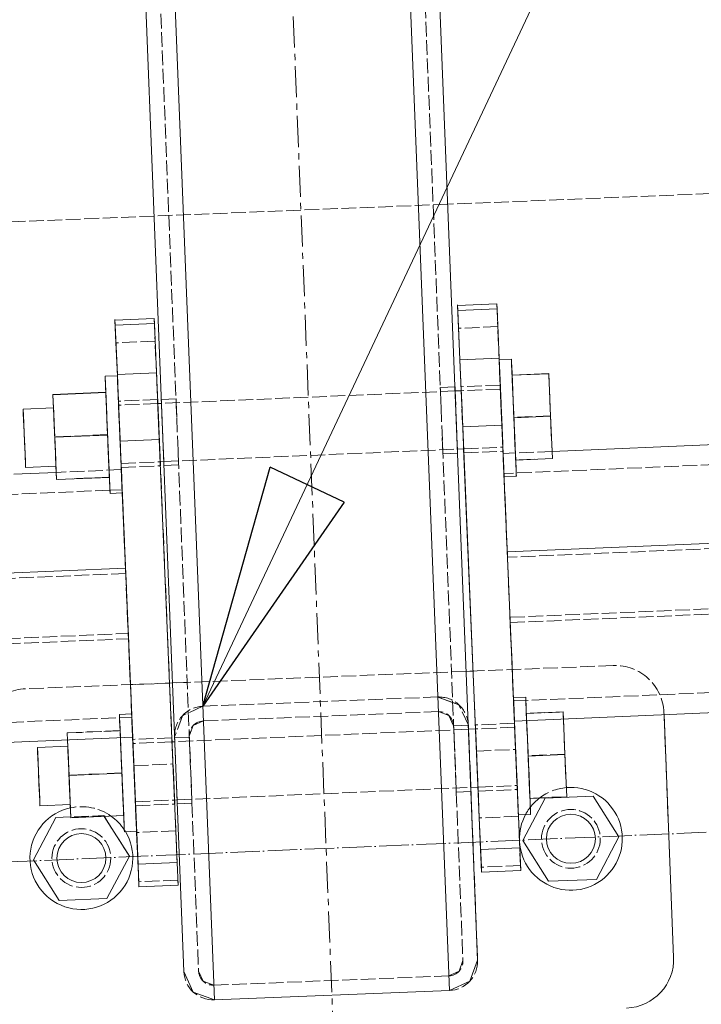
# Model space of a CAD drawing. Header units: millimetres. Extents: x -15129 to 9171, y -18789 to 5877.
# Tile 218 of 256: x -7830 to -7691, y -3017 to -2816. Entities that reach past the tile are written whole.
import ezdxf

# ---------------------------------------------------------------- set-up
doc = ezdxf.new("R2010")
doc.units = ezdxf.units.MM
for name, pattern in [('ACAD_ISO02W100', [15, 12, -3]), ('ACAD_ISO04W100', [30, 24, -3, 0, -3]), ('CENTER', [50.8, 31.75, -6.35, 6.35, -6.35])]:
    doc.linetypes.add(name, pattern=pattern)
for name, color, linetype in [('AS_Belki', 145, 'Continuous'), ('AS_Blachy', 30, 'Continuous'), ('AS_Kotwy', 9, 'Continuous'), ('AS_Sciany betonowe', 252, 'Continuous'), ('AS_Siatki', 72, 'Continuous'), ('AS_Sruby', 9, 'Continuous')]:
    doc.layers.add(name, color=color, linetype=linetype)

msp = doc.modelspace()

# ---------------------------------------------------------------- linework, layer by layer
at = {"color": 5, "linetype": 'CENTER', "lineweight": 13, "ltscale": 0.2}
msp.add_line((-7865.18, -500.41, -8591.48), (-7736.11, -3774.46, 51965.58), dxfattribs=at)
at = {"color": 7, "lineweight": 13}
msp.add_line((-7792.39, -2955.94), (-7502.76, -2340.07), dxfattribs=at)
at = {"color": 0, "linetype": 'ByBlock', "lineweight": -2}
for p, q in [((-7792.39, -2955.94), (-7778.66, -2907.14)), ((-7763.57, -2914.24), (-7778.66, -2907.14)), ((-7763.57, -2914.24), (-7792.39, -2955.94))]:
    msp.add_line(p, q, dxfattribs=at)
at = {"layer": 'AS_Belki', "color": 145, "linetype": 'Continuous', "lineweight": 13, "ltscale": 0.25}
for p, q in [((-7742.07, -3014), (-7822.69, -968.96)), ((-7876.65, -971.09), (-7796.26, -3010.13)), ((-7790.03, -3015.89), (-7870.65, -970.85)), ((-7811.13, -1109.93), (-7736.31, -3007.77)), ((-5689.29, -2817.74), (-7721.11, -2903.89)), ((-5675.14, -2837.29), (-7730.25, -2924.42)), ((-7728.79, -2958.96), (-5673.69, -2871.82)), ((-7740.39, -2904.26), (-7740.42, -2903.54)), ((-7822.32, -2908.18), (-7831, -2908.55)), ((-7808.18, -2927.73), (-7808.84, -2912.37)), ((-7808.18, -2927.73), (-8766.11, -2968.34)), ((-8764.65, -3002.88), (-7806.72, -2962.26)), ((-7737.67, -2973.34), (-7737.7, -2972.62)), ((-7737.9, -3012.07), (-7736.31, -3007.77)), ((-7796.26, -3010.13), (-7794.34, -3014.3)), ((-7796.26, -3010.13), (-7794.34, -3014.3)), ((-7742.07, -3014), (-7737.9, -3012.07)), ((-7794.34, -3014.3), (-7790.03, -3015.89)), ((-7794.34, -3014.3), (-7790.03, -3015.89)), ((-7790.03, -3015.89), (-7742.07, -3014))]:
    msp.add_line(p, q, dxfattribs=at)
at = {"layer": 'AS_Belki', "color": 84, "linetype": 'ACAD_ISO02W100', "lineweight": 13, "ltscale": 0.25}
for p, q in [((-7819.69, -968.84), (-7739.31, -3007.88)), ((-7873.65, -970.97), (-7793.27, -3010.01)), ((-5675.83, -2821.28), (-7730.92, -2908.41)), ((-5675.1, -2838.37), (-7730.2, -2925.51)), ((-7729.68, -2937.77), (-5674.59, -2850.63)), ((-7729.65, -2938.85), (-5674.55, -2851.71)), ((-7728.96, -2954.86), (-5673.86, -2867.72)), ((-7740.92, -2890.73), (-7743.92, -2890.86)), ((-7743.92, -2890.86), (-7743.89, -2891.57)), ((-7743.92, -2890.86), (-7743.89, -2891.68)), ((-7740.89, -2891.55), (-7740.92, -2890.73)), ((-7740.9, -2891.45), (-7740.92, -2890.73)), ((-7797.87, -2893.14), (-7800.87, -2893.27)), ((-7797.84, -2893.97), (-7797.87, -2893.14)), ((-7797.84, -2893.86), (-7797.87, -2893.14)), ((-7743.72, -2895.83), (-7743.89, -2891.57)), ((-7740.9, -2891.45), (-7740.73, -2895.71)), ((-7740.8, -2893.97), (-7740.89, -2891.55)), ((-7800.87, -2893.27), (-7800.84, -2894.09)), ((-7800.84, -2893.99), (-7800.87, -2893.27)), ((-7800.67, -2898.25), (-7800.84, -2893.99)), ((-7800.84, -2894.09), (-7800.74, -2896.51)), ((-7797.84, -2893.86), (-7797.68, -2898.12)), ((-7797.74, -2896.39), (-7797.84, -2893.97)), ((-7740.59, -2899.28), (-7740.8, -2893.97)), ((-7800.74, -2896.51), (-7800.53, -2901.82)), ((-7740.52, -2901.01), (-7740.73, -2895.71)), ((-7743.52, -2901.14), (-7743.39, -2904.38)), ((-7740.59, -2899.28), (-7740.42, -2903.43)), ((-7740.52, -2901.01), (-7740.39, -2904.26)), ((-7800.37, -2905.98), (-7800.53, -2901.82)), ((-7800.46, -2903.55), (-7800.34, -2906.8)), ((-7797.34, -2906.67), (-7797.47, -2903.43)), ((-7743.42, -2903.56), (-7743.42, -2903.67)), ((-7743.42, -2903.67), (-7743.39, -2904.38)), ((-7743.39, -2904.38), (-7740.39, -2904.26)), ((-7740.42, -2903.54), (-7740.42, -2903.43)), ((-7731.11, -2904.31), (-7730.2, -2925.51)), ((-7728.61, -2904.21), (-7731.1, -2904.31)), ((-7721.11, -2903.89), (-7728.6, -2904.21)), ((-7800.37, -2905.98), (-7800.36, -2906.08)), ((-7800.36, -2906.08), (-7800.34, -2906.8)), ((-7800.34, -2906.8), (-7797.34, -2906.67)), ((-7797.37, -2905.95), (-7797.37, -2905.85)), ((-7797.34, -2906.67), (-7797.37, -2905.95)), ((-7809.04, -2907.62), (-7822.32, -2908.18)), ((-7807.58, -2942.15), (-7809.04, -2907.62)), ((-7808.84, -2912.37), (-7809.04, -2907.62)), ((-7729.7, -2937.77), (-7730.94, -2908.41)), ((-7811.36, -2911.82), (-8764.29, -2952.23)), ((-7808.87, -2911.72), (-7811.36, -2911.82)), ((-7808.84, -2912.37), (-7808.87, -2911.72)), ((-7808.87, -2911.72), (-7808.13, -2928.81)), ((-7808.13, -2928.81), (-8766.06, -2969.43)), ((-7808.13, -2928.81), (-7806.89, -2958.17)), ((-7728.96, -2954.86), (-7729.7, -2937.77)), ((-7729.7, -2937.77), (-7729.68, -2937.77)), ((-7729.65, -2938.85), (-7728.79, -2958.96)), ((-8765.54, -2981.69), (-7807.63, -2941.07)), ((-7806.72, -2962.26), (-7807.63, -2941.07)), ((-8765.51, -2982.77), (-7807.58, -2942.15)), ((-7744.43, -2954.04), (-7792.39, -2955.93)), ((-7741.39, -2955.17), (-7744.43, -2954.04)), ((-7740.12, -2955.63), (-7744.43, -2954.04)), ((-7740.12, -2955.63), (-7741.39, -2955.17)), ((-7792.39, -2955.93), (-7796.56, -2957.86)), ((-7792.28, -2958.93), (-7744.31, -2957.04)), ((-7744.31, -2957.04), (-7742.16, -2957.84)), ((-7738.2, -2959.8), (-7740.12, -2955.63)), ((-7738.2, -2959.8), (-7740.12, -2955.63)), ((-8764.82, -2998.78), (-7806.89, -2958.17)), ((-7796.56, -2957.86), (-7798.15, -2962.17)), ((-7794.36, -2959.89), (-7792.28, -2958.93)), ((-7742.16, -2957.84), (-7741.2, -2959.92)), ((-7795.16, -2962.05), (-7794.36, -2959.89)), ((-7795.16, -2962.05), (-7794.36, -2959.89)), ((-7738.2, -2959.81), (-7741.2, -2959.94)), ((-7741.16, -2960.76), (-7741.2, -2959.92)), ((-7741.2, -2959.94), (-7741.17, -2960.65)), ((-7741.2, -2959.94), (-7741.16, -2960.76)), ((-7741, -2964.91), (-7741.17, -2960.65)), ((-7741.16, -2960.76), (-7741.12, -2961.84)), ((-7738.17, -2960.63), (-7738.2, -2959.8)), ((-7738.17, -2960.63), (-7738.2, -2959.8)), ((-7738.2, -2959.81), (-7738.17, -2960.53)), ((-7738.17, -2960.63), (-7738.2, -2959.81)), ((-7738.17, -2960.53), (-7738, -2964.79)), ((-7738.07, -2963.05), (-7738.17, -2960.63)), ((-7798.15, -2962.17), (-7798.15, -2962.35)), ((-7795.15, -2962.22), (-7798.15, -2962.35)), ((-7798.15, -2962.35), (-7798.12, -2963.07)), ((-7798.15, -2962.35), (-7798.11, -2963.17)), ((-7797.95, -2967.33), (-7798.12, -2963.07)), ((-7798.11, -2963.17), (-7798.02, -2965.59)), ((-7795.16, -2962.05), (-7795.12, -2963.05)), ((-7795.12, -2963.05), (-7795.15, -2962.22)), ((-7795.12, -2962.94), (-7795.15, -2962.22)), ((-7794.95, -2967.2), (-7795.12, -2962.94)), ((-7795.02, -2965.47), (-7795.12, -2963.05)), ((-7741.12, -2961.84), (-7740.77, -2970.74)), ((-7737.79, -2970.09), (-7738.07, -2963.05)), ((-7794.74, -2972.51), (-7794.95, -2967.2)), ((-7794.65, -2974.93), (-7794.81, -2970.77)), ((-7740.66, -2973.46), (-7740.79, -2970.22)), ((-7737.7, -2972.51), (-7737.79, -2970.09)), ((-7737.67, -2973.34), (-7737.79, -2970.09)), ((-7797.61, -2975.88), (-7797.74, -2972.63)), ((-7794.62, -2975.75), (-7794.74, -2972.51)), ((-7740.7, -2972.64), (-7740.68, -2972.96)), ((-7740.7, -2972.64), (-7740.69, -2972.75)), ((-7740.69, -2972.75), (-7740.66, -2973.46)), ((-7740.66, -2973.46), (-7737.67, -2973.34)), ((-7737.7, -2972.51), (-7737.69, -2972.73)), ((-7736.31, -3007.77), (-7737.7, -2972.51)), ((-7737.7, -2972.62), (-7737.7, -2972.51)), ((-7737.67, -2973.34), (-7737.69, -2972.73)), ((-7737.41, -2979.89), (-7737.67, -2973.34)), ((-7797.65, -2975.06), (-7797.64, -2975.16)), ((-7797.64, -2975.16), (-7797.61, -2975.88)), ((-7794.64, -2975.03), (-7794.65, -2974.93)), ((-7794.62, -2975.75), (-7794.64, -2975.03)), ((-7797.61, -2975.88), (-7794.62, -2975.75)), ((-7797.61, -2975.85), (-7797.61, -2975.88)), ((-7739.31, -3007.88), (-7740.1, -3010.04)), ((-7739.31, -3007.88), (-7740.1, -3010.04)), ((-7792.3, -3012.1), (-7793.27, -3010.01)), ((-7742.19, -3011), (-7790.15, -3012.89)), ((-7740.1, -3010.04), (-7742.19, -3011)), ((-7790.15, -3012.89), (-7792.3, -3012.1))]:
    msp.add_line(p, q, dxfattribs=at)
at = {"layer": 'AS_Belki', "color": 84, "linetype": 'ACAD_ISO02W100', "lineweight": 13, "ltscale": 0.25, "extrusion": (2.10661e-15, 5.71255e-15, -1)}
msp.add_arc((7744.2, -2960.04), 6, 87.7424, 177.7424, dxfattribs=at)
at = {"layer": 'AS_Belki', "color": 84, "linetype": 'ACAD_ISO02W100', "lineweight": 13, "ltscale": 0.25, "extrusion": (8.71915e-15, -3.21535e-15, -1)}
msp.add_arc((7792.16, -2961.93), 6, 357.7424, 87.7424, dxfattribs=at)
at = {"layer": 'AS_Belki', "color": 84, "linetype": 'ACAD_ISO02W100', "lineweight": 13, "ltscale": 0.25}
for centre, start, end in [((-7744.2, -2960.04), 2.2576, 92.2576), ((-7792.16, -2961.93), 92.2576, 182.2576), ((-7742.3, -3008), 272.2576, 2.2576), ((-7790.27, -3009.89), 182.2576, 272.2576)]:
    msp.add_arc(centre, 3, start, end, dxfattribs=at)
at = {"layer": 'AS_Belki', "color": 84, "linetype": 'ACAD_ISO02W100', "lineweight": 13, "ltscale": 0.25, "extrusion": (5.71255e-15, -2.10661e-15, -1)}
msp.add_arc((7742.3, -3008), 6, 177.7424, 267.7424, dxfattribs=at)
at = {"layer": 'AS_Belki', "color": 84, "linetype": 'ACAD_ISO02W100', "lineweight": 13, "ltscale": 0.25, "extrusion": (4.98933e-15, 1.35297e-14, -1)}
msp.add_arc((7790.27, -3009.89), 6, 267.7424, 357.7424, dxfattribs=at)
at = {"layer": 'AS_Blachy', "color": 145, "linetype": 'Continuous', "lineweight": 13, "ltscale": 0.25}
for p, q in [((-7740.35, -2875.14), (-7740.4, -2873.98)), ((-7740.4, -2873.98), (-7740.39, -2874.12)), ((-7732.4, -2873.78), (-7740.39, -2874.12)), ((-7740.39, -2874.12), (-7740.2, -2878.75)), ((-7740.35, -2875.14), (-7732.35, -2874.81)), ((-7739.91, -2885.2), (-7740.35, -2875.14)), ((-7732.35, -2874.81), (-7732.4, -2873.78)), ((-7731.92, -2884.86), (-7732.35, -2874.81)), ((-7802.34, -2876.74), (-7810.33, -2877.08)), ((-7810.28, -2878.11), (-7810.33, -2876.95)), ((-7810.33, -2876.95), (-7810.33, -2877.08)), ((-7810.33, -2877.08), (-7810.13, -2881.72)), ((-7802.29, -2877.77), (-7802.34, -2876.74)), ((-7810.28, -2878.11), (-7802.29, -2877.77)), ((-7809.85, -2888.16), (-7810.28, -2878.11)), ((-7801.86, -2887.83), (-7802.29, -2877.77)), ((-7740.2, -2878.75), (-7739.66, -2891.5)), ((-7810.13, -2881.72), (-7809.85, -2888.44)), ((-7739.91, -2885.2), (-7731.92, -2884.86)), ((-7739.65, -2891.28), (-7739.91, -2885.2)), ((-7731.66, -2890.94), (-7731.92, -2884.86)), ((-7809.85, -2888.16), (-7801.86, -2887.83)), ((-7809.59, -2894.25), (-7809.85, -2888.16)), ((-7801.6, -2893.91), (-7801.86, -2887.83)), ((-7739.69, -2890.68), (-7739.66, -2891.39)), ((-7739.67, -2891.14), (-7739.69, -2890.68)), ((-7731.47, -2895.46), (-7731.66, -2890.94)), ((-7739.66, -2891.39), (-7739.47, -2895.65)), ((-7739.33, -2898.86), (-7739.65, -2891.28)), ((-7809.27, -2901.83), (-7809.59, -2894.25)), ((-7801.41, -2898.43), (-7801.6, -2893.91)), ((-7739.47, -2895.65), (-7739.25, -2900.96)), ((-7731.34, -2898.52), (-7731.47, -2895.46)), ((-7801.28, -2901.49), (-7801.41, -2898.43)), ((-7731.34, -2898.52), (-7739.33, -2898.86)), ((-7735.69, -2985.2), (-7739.33, -2898.86)), ((-7727.69, -2984.86), (-7731.34, -2898.52)), ((-7739.25, -2900.96), (-7739.11, -2904.2)), ((-7801.28, -2901.49), (-7809.27, -2901.83)), ((-7805.62, -2988.17), (-7809.27, -2901.83)), ((-7798.5, -2967.35), (-7801.28, -2901.49)), ((-7739.16, -2903.38), (-7736.74, -2960.57)), ((-7739.15, -2903.42), (-7739.15, -2903.48)), ((-7739.11, -2904.2), (-7739.15, -2903.48)), ((-7737.24, -2948.76), (-7738.63, -2948.81)), ((-7798.59, -2951.18), (-7799.18, -2951.2)), ((-7696.3, -3007.19), (-7698.25, -2957.66)), ((-7736.77, -2959.75), (-7736.74, -2960.47)), ((-7736.77, -2959.75), (-7736.75, -2960.21)), ((-7736.74, -2960.47), (-7736.56, -2964.73)), ((-7736.56, -2964.73), (-7736.33, -2970.03)), ((-7797.63, -2987.83), (-7798.5, -2967.35)), ((-7736.33, -2970.03), (-7736.2, -2973.27)), ((-7736.24, -2972.47), (-7736.23, -2972.67)), ((-7736.23, -2972.49), (-7736.23, -2972.56)), ((-7736.23, -2972.56), (-7736.2, -2973.27)), ((-7736.23, -2972.67), (-7735.97, -2978.75)), ((-7735.97, -2978.75), (-7735.54, -2988.81)), ((-7805.91, -2981.55), (-7805.91, -2981.72)), ((-7805.91, -2981.72), (-7805.48, -2991.77)), ((-7735.69, -2985.2), (-7727.69, -2984.86)), ((-7735.49, -2989.83), (-7735.69, -2985.2)), ((-7727.5, -2989.49), (-7727.69, -2984.86)), ((-7805.62, -2988.17), (-7797.63, -2987.83)), ((-7805.43, -2992.8), (-7805.62, -2988.17)), ((-7797.44, -2992.46), (-7797.63, -2987.83)), ((-7735.54, -2988.81), (-7735.49, -2989.83)), ((-7735.49, -2989.83), (-7727.5, -2989.49)), ((-7805.48, -2991.77), (-7805.43, -2992.8)), ((-7805.43, -2992.8), (-7797.44, -2992.46))]:
    msp.add_line(p, q, dxfattribs=at)
at = {"layer": 'AS_Blachy', "color": 84, "linetype": 'ACAD_ISO02W100', "lineweight": 13, "ltscale": 0.25}
for p, q in [((-7732.4, -2873.78), (-7732.2, -2878.41)), ((-7802.34, -2876.74), (-7802.14, -2881.38)), ((-7732.2, -2878.41), (-7740.2, -2878.75)), ((-7730.94, -2908.41), (-7732.2, -2878.41)), ((-7802.14, -2881.38), (-7810.13, -2881.72)), ((-7798.49, -2967.72), (-7802.14, -2881.38)), ((-7809.04, -2907.62), (-7809.85, -2888.44)), ((-7731.69, -2890.34), (-7739.69, -2890.68)), ((-7739.55, -2893.92), (-7739.67, -2891.14)), ((-7731.68, -2890.8), (-7731.69, -2890.34)), ((-7731.69, -2890.34), (-7731.66, -2891.06)), ((-7731.56, -2893.58), (-7731.68, -2890.8)), ((-7731.66, -2891.06), (-7731.48, -2895.31)), ((-7739.66, -2891.5), (-7739.16, -2903.38)), ((-7801.63, -2893.3), (-7809.62, -2893.64)), ((-7809.62, -2893.64), (-7809.59, -2894.36)), ((-7809.49, -2896.88), (-7809.62, -2893.64)), ((-7809.59, -2894.36), (-7809.41, -2898.62)), ((-7801.61, -2893.77), (-7801.63, -2893.3)), ((-7801.63, -2893.3), (-7801.6, -2894.02)), ((-7801.5, -2896.55), (-7801.61, -2893.77)), ((-7801.6, -2894.02), (-7801.42, -2898.28)), ((-7739.33, -2899.22), (-7739.55, -2893.92)), ((-7731.33, -2898.89), (-7731.56, -2893.58)), ((-7809.26, -2902.19), (-7809.49, -2896.88)), ((-7801.27, -2901.85), (-7801.5, -2896.55)), ((-7731.48, -2895.31), (-7731.26, -2900.62)), ((-7809.41, -2898.62), (-7809.19, -2903.92)), ((-7801.42, -2898.28), (-7801.19, -2903.59)), ((-7739.33, -2899.22), (-7739.15, -2903.42)), ((-7731.16, -2903.08), (-7731.33, -2898.89)), ((-7731.26, -2900.62), (-7731.12, -2903.86)), ((-7809.08, -2906.45), (-7809.26, -2902.19)), ((-7801.09, -2906.05), (-7801.27, -2901.85)), ((-7731.16, -2903.08), (-7731.15, -2903.15)), ((-7731.12, -2903.86), (-7731.15, -2903.15)), ((-7809.19, -2903.92), (-7809.05, -2907.17)), ((-7801.19, -2903.59), (-7801.06, -2906.83)), ((-7739.11, -2904.2), (-7731.12, -2903.86)), ((-7809.05, -2907.17), (-7809.08, -2906.45)), ((-7809.05, -2907.17), (-7801.06, -2906.83)), ((-7801.09, -2906.05), (-7801.09, -2906.11)), ((-7801.06, -2906.83), (-7801.09, -2906.11)), ((-7809.04, -2907.62), (-7808.87, -2911.72)), ((-7807.97, -2932.83), (-7806.93, -2957.51)), ((-7728.56, -2964.75), (-7729.7, -2937.77)), ((-7708.66, -2947.63), (-7828.56, -2952.36)), ((-7738.63, -2948.81), (-7741.63, -2948.93)), ((-7799.18, -2951.2), (-7807.17, -2951.51)), ((-7795.59, -2951.06), (-7798.59, -2951.18)), ((-7806.93, -2957.51), (-7806.9, -2958.17)), ((-7697.11, -2986.7), (-7698.27, -2957.23)), ((-7698.25, -2957.66), (-7698.27, -2957.23)), ((-7806.73, -2962.26), (-7806.9, -2958.17)), ((-7728.78, -2959.41), (-7736.77, -2959.75)), ((-7728.76, -2959.87), (-7728.78, -2959.41)), ((-7728.75, -2960.13), (-7728.78, -2959.41)), ((-7736.75, -2960.21), (-7736.63, -2962.99)), ((-7736.74, -2960.57), (-7736.55, -2965.09)), ((-7728.64, -2962.65), (-7728.76, -2959.87)), ((-7728.56, -2964.39), (-7728.75, -2960.13)), ((-7806.73, -2962.26), (-7806.49, -2968.06)), ((-7806.71, -2962.71), (-7806.68, -2963.43)), ((-7806.71, -2962.71), (-7806.57, -2965.96)), ((-7798.71, -2962.37), (-7806.7, -2962.71)), ((-7806.68, -2963.43), (-7806.49, -2967.69)), ((-7798.7, -2962.84), (-7798.71, -2962.37)), ((-7798.68, -2963.09), (-7798.71, -2962.37)), ((-7798.58, -2965.62), (-7798.7, -2962.84)), ((-7798.5, -2967.35), (-7798.68, -2963.09)), ((-7736.63, -2962.99), (-7736.41, -2968.3)), ((-7728.42, -2967.96), (-7728.64, -2962.65)), ((-7798.35, -2970.92), (-7798.58, -2965.62)), ((-7736.55, -2965.09), (-7728.56, -2964.75)), ((-7736.55, -2965.09), (-7736.24, -2972.47)), ((-7728.34, -2969.69), (-7728.56, -2964.39)), ((-7728.56, -2964.75), (-7728.24, -2972.33)), ((-7806.57, -2965.96), (-7806.35, -2971.26)), ((-7798.28, -2972.66), (-7798.5, -2967.35)), ((-7806.49, -2967.69), (-7806.27, -2973)), ((-7806.49, -2968.06), (-7798.49, -2967.72)), ((-7806.49, -2968.06), (-7806.17, -2975.63)), ((-7798.49, -2967.72), (-7798.17, -2975.29)), ((-7736.41, -2968.3), (-7736.23, -2972.49)), ((-7728.24, -2972.16), (-7728.42, -2967.96)), ((-7806.35, -2971.26), (-7806.17, -2975.52)), ((-7798.18, -2975.12), (-7798.35, -2970.92)), ((-7728.2, -2972.94), (-7728.34, -2969.69)), ((-7806.27, -2973), (-7806.13, -2976.24)), ((-7798.14, -2975.9), (-7798.28, -2972.66)), ((-7736.2, -2973.27), (-7728.2, -2972.94)), ((-7728.24, -2972.22), (-7728.24, -2972.16)), ((-7728.2, -2972.94), (-7728.24, -2972.22)), ((-7728.24, -2972.33), (-7727.98, -2978.41)), ((-7806.17, -2975.52), (-7806.13, -2976.24)), ((-7806.17, -2975.63), (-7805.91, -2981.55)), ((-7798.17, -2975.18), (-7798.18, -2975.12)), ((-7798.14, -2975.9), (-7798.17, -2975.18)), ((-7798.17, -2975.29), (-7797.91, -2981.38)), ((-7806.13, -2976.24), (-7798.14, -2975.9)), ((-7727.98, -2978.41), (-7735.97, -2978.75)), ((-7727.98, -2978.41), (-7727.55, -2988.47)), ((-7797.91, -2981.38), (-7805.91, -2981.72)), ((-7797.91, -2981.38), (-7797.48, -2991.43)), ((-7727.55, -2988.47), (-7735.54, -2988.81)), ((-7727.55, -2988.47), (-7727.5, -2989.49)), ((-7797.48, -2991.43), (-7805.48, -2991.77)), ((-7797.48, -2991.43), (-7797.44, -2992.46))]:
    msp.add_line(p, q, dxfattribs=at)
for centre in [(-7717.27, -2983), (-7817.19, -2986.94)]:
    msp.add_circle(centre, 6, dxfattribs=at)
for centre, start, end in [((-7708.26, -2957.62), 2.2576, 92.2576), ((-7828.17, -2962.35), 92.2576, 182.2576)]:
    msp.add_arc(centre, 10, start, end, dxfattribs=at)
at = {"layer": 'AS_Blachy', "color": 145, "linetype": 'Continuous', "lineweight": 13, "ltscale": 0.25}
for centre, start, end in [((-7706.29, -3007.58), 272.2576, 2.2576), ((-7826.2, -3012.31), 182.2576, 272.2576)]:
    msp.add_arc(centre, 10, start, end, dxfattribs=at)
at = {"layer": 'AS_Kotwy', "color": 145, "linetype": 'Continuous', "lineweight": 13, "ltscale": 0.25}
for p, q in [((-7722.5, -2974.71), (-7727.06, -2983.38)), ((-7712.71, -2974.32), (-7722.5, -2974.71)), ((-7707.48, -2982.61), (-7712.71, -2974.32)), ((-7822.42, -2978.65), (-7826.99, -2987.32)), ((-7819.35, -2978.53), (-7822.42, -2978.65)), ((-7807.4, -2986.55), (-7812.52, -2978.44)), ((-7727.06, -2983.38), (-7721.83, -2991.67)), ((-7712.04, -2991.28), (-7707.48, -2982.61)), ((-7826.99, -2987.32), (-7821.75, -2995.61)), ((-7811.96, -2995.22), (-7807.4, -2986.55)), ((-7721.83, -2991.67), (-7712.04, -2991.28)), ((-7821.75, -2995.61), (-7811.96, -2995.22))]:
    msp.add_line(p, q, dxfattribs=at)
at = {"layer": 'AS_Kotwy', "color": 84, "linetype": 'ACAD_ISO02W100', "lineweight": 13, "ltscale": 0.25}
for p, q in [((-7822.42, -2978.65), (-7812.63, -2978.26)), ((-7812.63, -2978.26), (-7807.4, -2986.55)), ((-7812.52, -2978.44), (-7812.63, -2978.26))]:
    msp.add_line(p, q, dxfattribs=at)
at = {"layer": 'AS_Kotwy', "color": 145, "linetype": 'Continuous', "lineweight": 13, "ltscale": 0.25}
for centre in [(-7717.27, -2983), (-7817.19, -2986.94)]:
    msp.add_circle(centre, 5, dxfattribs=at)
for centre, start, end in [((-7717.27, -2983), 182.6212, 95.1432), ((-7717.27, -2983), 127.3372, 142.3479), ((-7817.19, -2986.94), 102.3143, 31.0797), ((-7817.19, -2986.94), 33.0553, 54.9345), ((-7717.27, -2983), 151.9252, 181.9142)]:
    msp.add_arc(centre, 10.5, start, end, dxfattribs=at)
at = {"layer": 'AS_Kotwy', "color": 84, "linetype": 'ACAD_ISO02W100', "lineweight": 13, "ltscale": 0.25}
for centre, start, end in [((-7717.27, -2983), 95.1432, 127.3372), ((-7817.19, -2986.94), 54.9345, 102.3143), ((-7717.27, -2983), 142.3479, 151.9252), ((-7817.19, -2986.94), 31.0797, 33.0553), ((-7717.27, -2983), 181.9142, 182.6212)]:
    msp.add_arc(centre, 10.5, start, end, dxfattribs=at)
at = {"layer": 'AS_Sciany betonowe', "color": 145, "linetype": 'ACAD_ISO02W100', "lineweight": 13, "ltscale": 0.25}
for p, q in [((-5669.14, -2769.76), (-7742.39, -2853.42)), ((-7802.35, -2855.84), (-7835.38, -2857.17))]:
    msp.add_line(p, q, dxfattribs=at)
at = {"layer": 'AS_Sciany betonowe', "color": 84, "linetype": 'ACAD_ISO02W100', "lineweight": 13, "ltscale": 0.25}
msp.add_line((-7742.39, -2853.42), (-7802.35, -2855.84), dxfattribs=at)
at = {"layer": 'AS_Siatki', "color": 20, "linetype": 'ACAD_ISO04W100', "lineweight": 13, "ltscale": 0.25}
msp.add_line((-12175.6, -3171.88), (-430.46, -2673.89), dxfattribs=at)
at = {"layer": 'AS_Sruby', "color": 84, "linetype": 'ACAD_ISO02W100', "lineweight": 13, "ltscale": 0.25}
for p, q in [((-7731.92, -2885.13), (-7731.91, -2885.22)), ((-7731.92, -2885.13), (-7731.9, -2885.51)), ((-7729.4, -2885.4), (-7729.42, -2885.03)), ((-7731.91, -2885.22), (-7731.89, -2885.76)), ((-7731.9, -2885.51), (-7731.87, -2886.33)), ((-7731.89, -2885.76), (-7731.85, -2886.74)), ((-7731.87, -2886.33), (-7731.81, -2887.56)), ((-7731.85, -2886.74), (-7731.79, -2888.12)), ((-7729.37, -2886.22), (-7729.4, -2885.4)), ((-7729.32, -2887.46), (-7729.37, -2886.22)), ((-7809.83, -2888.81), (-7809.85, -2888.44)), ((-7809.82, -2889.07), (-7809.84, -2888.52)), ((-7809.8, -2889.63), (-7809.83, -2888.81)), ((-7809.78, -2890.04), (-7809.82, -2889.07)), ((-7731.81, -2887.56), (-7731.75, -2889.16)), ((-7731.79, -2888.12), (-7731.71, -2889.84)), ((-7731.75, -2889.16), (-7731.7, -2890.31)), ((-7729.25, -2889.06), (-7729.32, -2887.46)), ((-7729.28, -2888.31), (-7728.91, -2896.96)), ((-7729.28, -2888.31), (-7729.28, -2888.35)), ((-7729.28, -2888.35), (-7728.91, -2897.03)), ((-7729.17, -2890.96), (-7729.25, -2889.06)), ((-7721.42, -2896.64), (-7721.79, -2887.99)), ((-7809.74, -2890.87), (-7809.8, -2889.63)), ((-7809.72, -2891.42), (-7809.78, -2890.04)), ((-7809.68, -2892.47), (-7809.74, -2890.87)), ((-7731.66, -2891.16), (-7739.65, -2891.5)), ((-7731.71, -2889.84), (-7731.63, -2891.84)), ((-7731.7, -2890.31), (-7731.67, -2891.07)), ((-7731.66, -2891.16), (-7731.67, -2891.07)), ((-7731.66, -2891.16), (-7731.58, -2893.2)), ((-7731.63, -2891.92), (-7731.66, -2891.16)), ((-7731.65, -2891.3), (-7731.66, -2891.16)), ((-7729.08, -2893.1), (-7729.17, -2890.96)), ((-7812.21, -2891.78), (-7812.17, -2892.57)), ((-7811.84, -2900.47), (-7812.21, -2891.83)), ((-7812.17, -2892.57), (-7812.09, -2894.48)), ((-7809.6, -2894.37), (-7809.68, -2892.47)), ((-7740.89, -2891.55), (-7800.84, -2894.09)), ((-7731.61, -2892.33), (-7731.65, -2891.3)), ((-7731.63, -2891.84), (-7731.53, -2894.04)), ((-7731.56, -2893.47), (-7731.63, -2891.92)), ((-7731.54, -2894.08), (-7731.61, -2892.33)), ((-7731.58, -2893.2), (-7731.48, -2895.49)), ((-7728.98, -2895.39), (-7729.08, -2893.1)), ((-7822.88, -2895.03), (-7822.63, -2900.93)), ((-7822.84, -2895.79), (-7822.88, -2895.03)), ((-7822.87, -2895.17), (-7822.88, -2895.03)), ((-7822.83, -2896.2), (-7822.87, -2895.17)), ((-7812.09, -2894.48), (-7812, -2896.61)), ((-7809.51, -2896.51), (-7809.6, -2894.37)), ((-7801.59, -2894.13), (-7809.59, -2894.46)), ((-7809.59, -2894.46), (-7809.56, -2895.22)), ((-7809.59, -2894.46), (-7809.58, -2894.61)), ((-7809.58, -2894.61), (-7809.54, -2895.64)), ((-7809.56, -2895.22), (-7809.49, -2896.77)), ((-7731.47, -2895.57), (-7731.56, -2893.47)), ((-7731.44, -2896.3), (-7731.54, -2894.08)), ((-7731.53, -2894.04), (-7731.44, -2896.36)), ((-7822.78, -2897.34), (-7822.84, -2895.79)), ((-7822.76, -2897.95), (-7822.83, -2896.2)), ((-7812, -2896.61), (-7811.91, -2898.9)), ((-7809.54, -2895.64), (-7809.47, -2897.39)), ((-7809.41, -2898.8), (-7809.51, -2896.51)), ((-7809.49, -2896.77), (-7809.4, -2898.87)), ((-7731.48, -2895.49), (-7731.38, -2897.84)), ((-7731.37, -2897.9), (-7731.47, -2895.57)), ((-7731.34, -2898.63), (-7731.44, -2896.3)), ((-7731.44, -2896.36), (-7731.34, -2898.71)), ((-7728.88, -2897.73), (-7728.98, -2895.39)), ((-7721.42, -2896.64), (-7728.91, -2896.96)), ((-7728.91, -2896.96), (-7728.54, -2905.64)), ((-7728.91, -2897.03), (-7728.54, -2905.68)), ((-7721.05, -2905.32), (-7721.42, -2896.71)), ((-7822.69, -2899.44), (-7822.78, -2897.34)), ((-7822.76, -2897.95), (-7822.66, -2900.16)), ((-7811.91, -2898.9), (-7811.81, -2901.25)), ((-7809.47, -2897.39), (-7809.37, -2899.6)), ((-7809.37, -2899.66), (-7809.46, -2897.34)), ((-7809.31, -2901.14), (-7809.41, -2898.8)), ((-7809.4, -2898.87), (-7809.3, -2901.21)), ((-7731.38, -2897.84), (-7731.28, -2900.16)), ((-7731.28, -2900.12), (-7731.37, -2897.9)), ((-7731.26, -2900.73), (-7731.34, -2898.63)), ((-7731.34, -2898.71), (-7731.24, -2901)), ((-7728.78, -2900.05), (-7728.88, -2897.73)), ((-7822.59, -2901.77), (-7822.69, -2899.44)), ((-7822.56, -2902.5), (-7822.66, -2900.16)), ((-7811.84, -2900.47), (-7822.63, -2900.93)), ((-7822.63, -2900.93), (-7822.38, -2906.91)), ((-7811.47, -2909.16), (-7811.84, -2900.47)), ((-7811.47, -2909.19), (-7811.83, -2900.55)), ((-7811.81, -2901.25), (-7811.71, -2903.57)), ((-7809.37, -2899.6), (-7809.27, -2901.93)), ((-7809.21, -2903.47), (-7809.31, -2901.14)), ((-7809.3, -2901.21), (-7809.21, -2903.42)), ((-7731.2, -2901.87), (-7731.28, -2900.12)), ((-7731.28, -2900.16), (-7731.19, -2902.36)), ((-7731.19, -2902.28), (-7731.26, -2900.73)), ((-7731.24, -2901), (-7731.15, -2903.13)), ((-7728.69, -2902.26), (-7728.78, -2900.05)), ((-7822.47, -2904.6), (-7822.56, -2902.5)), ((-7809.27, -2901.93), (-7809.19, -2904.04)), ((-7739.15, -2903.38), (-7731.16, -2903.04)), ((-7731.16, -2902.9), (-7731.2, -2901.87)), ((-7731.16, -2903.04), (-7731.19, -2902.28)), ((-7731.19, -2902.36), (-7731.16, -2903.07)), ((-7731.16, -2903.04), (-7731.16, -2902.9)), ((-7731.16, -2903.07), (-7731.12, -2903.89)), ((-7731.15, -2903.13), (-7731.07, -2905.04)), ((-7728.6, -2904.26), (-7728.69, -2902.26)), ((-7822.41, -2906.15), (-7822.47, -2904.6)), ((-7811.71, -2903.57), (-7811.62, -2905.77)), ((-7809.21, -2903.42), (-7809.13, -2905.17)), ((-7809.12, -2905.67), (-7809.21, -2903.47)), ((-7809.19, -2904.04), (-7809.12, -2905.59)), ((-7809.08, -2906.44), (-7809.17, -2904.3)), ((-7809.13, -2905.17), (-7809.09, -2906.2)), ((-7800.37, -2905.98), (-7740.42, -2903.43)), ((-7731.1, -2904.36), (-7731.12, -2903.89)), ((-7731.1, -2904.36), (-7731.03, -2906.09)), ((-7731.07, -2905.04), (-7731, -2906.64)), ((-7728.53, -2905.98), (-7728.6, -2904.26)), ((-7822.37, -2906.91), (-7822.41, -2906.15)), ((-7811.62, -2905.77), (-7811.53, -2907.77)), ((-7809.12, -2905.59), (-7809.09, -2906.35)), ((-7809.03, -2907.67), (-7809.12, -2905.67)), ((-7809.09, -2906.2), (-7809.09, -2906.35)), ((-7809.08, -2906.34), (-7801.09, -2906.01)), ((-7731.03, -2906.09), (-7730.97, -2907.46)), ((-7731, -2906.64), (-7730.95, -2907.87)), ((-7721.05, -2905.32), (-7728.54, -2905.64)), ((-7728.54, -2905.64), (-7728.54, -2905.68)), ((-7728.47, -2907.36), (-7728.53, -2905.98)), ((-7721.05, -2905.36), (-7721.05, -2905.32)), ((-7811.47, -2909.16), (-7822.26, -2909.62)), ((-7811.53, -2907.77), (-7811.47, -2909.22)), ((-7811.47, -2909.19), (-7811.47, -2909.16)), ((-7808.96, -2909.39), (-7809.03, -2907.67)), ((-7730.97, -2907.46), (-7730.93, -2908.44)), ((-7730.95, -2907.87), (-7730.92, -2908.69)), ((-7730.93, -2908.44), (-7730.9, -2908.98)), ((-7730.92, -2908.69), (-7730.9, -2909.07)), ((-7730.9, -2908.98), (-7730.9, -2909.07)), ((-7728.43, -2908.33), (-7728.47, -2907.36)), ((-7728.41, -2908.88), (-7728.43, -2908.33)), ((-7728.4, -2908.96), (-7728.41, -2908.88)), ((-7808.9, -2910.77), (-7808.96, -2909.39)), ((-7808.86, -2911.74), (-7808.9, -2910.77)), ((-7808.83, -2912.29), (-7808.86, -2911.74)), ((-7808.83, -2912.37), (-7808.83, -2912.29)), ((-7729, -2954.21), (-7728.99, -2954.29)), ((-7729, -2954.21), (-7728.98, -2954.58)), ((-7726.5, -2954.1), (-7728.99, -2954.21)), ((-7728.99, -2954.29), (-7728.97, -2954.83)), ((-7728.98, -2954.58), (-7728.95, -2955.4)), ((-7728.97, -2954.83), (-7728.93, -2955.81)), ((-7728.95, -2955.4), (-7728.9, -2956.63)), ((-7726.5, -2954.19), (-7726.5, -2954.1)), ((-7726.49, -2954.47), (-7726.5, -2954.1)), ((-7726.5, -2954.19), (-7726.47, -2954.73)), ((-7726.45, -2955.29), (-7726.49, -2954.47)), ((-7726.47, -2954.75), (-7726.47, -2954.73)), ((-7726.43, -2955.71), (-7726.47, -2954.75)), ((-7726.4, -2956.53), (-7726.45, -2955.29)), ((-7806.93, -2957.51), (-7809.43, -2957.62)), ((-7806.92, -2957.6), (-7806.93, -2957.51)), ((-7806.91, -2957.88), (-7806.93, -2957.51)), ((-7728.93, -2955.81), (-7728.87, -2957.19)), ((-7728.9, -2956.63), (-7728.83, -2958.23)), ((-7728.87, -2957.19), (-7728.8, -2958.91)), ((-7726.37, -2957.08), (-7726.43, -2955.71)), ((-7726.33, -2958.13), (-7726.4, -2956.53)), ((-7726.37, -2957.08), (-7726.3, -2958.8)), ((-7718.87, -2957.07), (-7726.36, -2957.38)), ((-7726.36, -2957.42), (-7718.86, -2957.1)), ((-7726.36, -2957.38), (-7725.99, -2966.03)), ((-7726.36, -2957.38), (-7726.36, -2957.42)), ((-7726.36, -2957.42), (-7726.3, -2958.85)), ((-7718.5, -2965.71), (-7718.87, -2957.07)), ((-7718.86, -2957.1), (-7718.87, -2957.07)), ((-7718.8, -2958.54), (-7718.86, -2957.1)), ((-7809.43, -2957.62), (-7809.42, -2957.7)), ((-7809.43, -2957.62), (-7809.41, -2957.99)), ((-7809.4, -2958.24), (-7809.42, -2957.7)), ((-7809.41, -2957.99), (-7809.4, -2958.22)), ((-7809.4, -2958.22), (-7809.38, -2958.81)), ((-7809.4, -2958.24), (-7809.4, -2958.27)), ((-7809.4, -2958.27), (-7809.36, -2959.22)), ((-7809.38, -2958.81), (-7809.32, -2960.04)), ((-7809.36, -2959.22), (-7809.3, -2960.6)), ((-7806.9, -2958.14), (-7806.92, -2957.6)), ((-7806.88, -2958.7), (-7806.91, -2957.88)), ((-7806.9, -2958.16), (-7806.9, -2958.14)), ((-7806.86, -2959.12), (-7806.9, -2958.16)), ((-7806.83, -2959.94), (-7806.88, -2958.7)), ((-7806.8, -2960.49), (-7806.86, -2959.12)), ((-7728.83, -2958.23), (-7728.78, -2959.38)), ((-7728.8, -2958.91), (-7728.71, -2960.91)), ((-7728.78, -2959.38), (-7728.75, -2960.14)), ((-7726.25, -2960.03), (-7726.33, -2958.13)), ((-7726.3, -2958.85), (-7726.3, -2958.8)), ((-7726.3, -2958.85), (-7725.99, -2966.1)), ((-7809.29, -2960.9), (-7820.08, -2961.36)), ((-7820.08, -2961.36), (-7820.02, -2962.83)), ((-7820.08, -2961.36), (-7820.07, -2961.39)), ((-7820.07, -2961.39), (-7809.28, -2960.94)), ((-7820.07, -2961.39), (-7820.01, -2962.83)), ((-7809.32, -2960.04), (-7809.29, -2960.86)), ((-7809.3, -2960.6), (-7809.22, -2962.32)), ((-7809.29, -2960.86), (-7809.26, -2961.64)), ((-7808.92, -2969.55), (-7809.29, -2960.9)), ((-7809.28, -2960.94), (-7809.29, -2960.9)), ((-7809.22, -2962.37), (-7809.28, -2960.94)), ((-7806.76, -2961.54), (-7806.83, -2959.94)), ((-7806.8, -2960.49), (-7806.73, -2962.21)), ((-7806.68, -2963.44), (-7806.76, -2961.54)), ((-7738.17, -2960.63), (-7798.11, -2963.17)), ((-7728.74, -2960.23), (-7736.73, -2960.57)), ((-7728.75, -2960.23), (-7728.66, -2962.28)), ((-7728.71, -2960.99), (-7728.74, -2960.23)), ((-7728.74, -2960.38), (-7728.74, -2960.23)), ((-7728.69, -2961.4), (-7728.74, -2960.38)), ((-7728.71, -2960.91), (-7728.62, -2963.11)), ((-7728.64, -2962.54), (-7728.71, -2960.99)), ((-7728.62, -2963.16), (-7728.69, -2961.4)), ((-7726.16, -2962.17), (-7726.25, -2960.03)), ((-7809.26, -2961.64), (-7809.23, -2962.34)), ((-7809.23, -2962.34), (-7809.18, -2963.55)), ((-7809.22, -2962.32), (-7809.22, -2962.37)), ((-7808.91, -2969.62), (-7809.22, -2962.37)), ((-7809.18, -2963.55), (-7809.09, -2965.69)), ((-7806.73, -2962.21), (-7806.72, -2962.26)), ((-7806.64, -2964.21), (-7806.72, -2962.26)), ((-7806.59, -2965.58), (-7806.68, -2963.44)), ((-7798.67, -2963.2), (-7806.67, -2963.54)), ((-7806.67, -2963.54), (-7806.64, -2964.3)), ((-7806.67, -2963.54), (-7806.67, -2963.68)), ((-7728.66, -2962.28), (-7728.56, -2964.56)), ((-7728.55, -2964.64), (-7728.64, -2962.54)), ((-7728.62, -2963.11), (-7728.52, -2965.43)), ((-7728.53, -2965.37), (-7728.62, -2963.16)), ((-7726.06, -2964.46), (-7726.16, -2962.17)), ((-7819.96, -2964.1), (-7819.71, -2970)), ((-7819.93, -2964.86), (-7819.96, -2964.1)), ((-7819.95, -2964.24), (-7819.96, -2964.1)), ((-7819.91, -2965.27), (-7819.95, -2964.24)), ((-7819.84, -2967.02), (-7819.91, -2965.27)), ((-7806.67, -2963.68), (-7806.62, -2964.71)), ((-7806.55, -2966.42), (-7806.64, -2964.21)), ((-7806.64, -2964.3), (-7806.57, -2965.85)), ((-7806.62, -2964.71), (-7806.55, -2966.46)), ((-7806.49, -2967.87), (-7806.59, -2965.58)), ((-7728.56, -2964.56), (-7728.46, -2966.91)), ((-7728.45, -2966.98), (-7728.55, -2964.64)), ((-7728.43, -2967.7), (-7728.53, -2965.37)), ((-7728.52, -2965.43), (-7728.42, -2967.78)), ((-7725.96, -2966.81), (-7726.06, -2964.46)), ((-7819.77, -2968.51), (-7819.86, -2966.41)), ((-7819.74, -2969.24), (-7819.84, -2967.02)), ((-7809.09, -2965.69), (-7808.99, -2967.97)), ((-7806.57, -2965.85), (-7806.48, -2967.95)), ((-7806.55, -2966.46), (-7806.46, -2968.67)), ((-7728.46, -2966.91), (-7728.36, -2969.23)), ((-7728.36, -2969.19), (-7728.45, -2966.98)), ((-7718.5, -2965.71), (-7726, -2966.03)), ((-7726, -2966.03), (-7725.63, -2974.71)), ((-7725.99, -2966.1), (-7725.62, -2974.75)), ((-7725.87, -2969.13), (-7725.96, -2966.81)), ((-7718.13, -2974.4), (-7718.5, -2965.71)), ((-7819.67, -2970.84), (-7819.77, -2968.51)), ((-7819.65, -2971.57), (-7819.74, -2969.24)), ((-7808.92, -2969.55), (-7819.71, -2970)), ((-7808.99, -2967.97), (-7808.89, -2970.32)), ((-7808.55, -2978.23), (-7808.92, -2969.55)), ((-7806.39, -2970.22), (-7806.49, -2967.87)), ((-7806.48, -2967.95), (-7806.38, -2970.28)), ((-7806.46, -2968.67), (-7806.36, -2971.01)), ((-7806.35, -2971.09), (-7806.45, -2968.74)), ((-7728.34, -2969.8), (-7728.43, -2967.7)), ((-7728.42, -2967.78), (-7728.32, -2970.07)), ((-7728.29, -2970.94), (-7728.36, -2969.19)), ((-7728.36, -2969.23), (-7728.27, -2971.44)), ((-7725.77, -2971.33), (-7725.87, -2969.13)), ((-7819.71, -2970), (-7819.46, -2975.98)), ((-7819.67, -2970.84), (-7819.58, -2973.06)), ((-7819.56, -2973.67), (-7819.65, -2971.57)), ((-7808.89, -2970.32), (-7808.79, -2972.64)), ((-7806.29, -2972.54), (-7806.39, -2970.22)), ((-7806.38, -2970.28), (-7806.29, -2972.49)), ((-7806.36, -2971.01), (-7806.27, -2973.11)), ((-7806.25, -2973.37), (-7806.35, -2971.09)), ((-7728.27, -2971.35), (-7728.34, -2969.8)), ((-7728.32, -2970.07), (-7728.23, -2972.21)), ((-7728.24, -2971.97), (-7728.29, -2970.94)), ((-7728.24, -2972.11), (-7728.27, -2971.35)), ((-7728.27, -2971.44), (-7728.24, -2972.14)), ((-7725.69, -2973.33), (-7725.77, -2971.33)), ((-7819.58, -2973.06), (-7819.51, -2974.81)), ((-7808.79, -2972.64), (-7808.7, -2974.85)), ((-7806.29, -2972.49), (-7806.22, -2974.25)), ((-7806.2, -2974.74), (-7806.29, -2972.54)), ((-7806.27, -2973.11), (-7806.2, -2974.66)), ((-7797.65, -2975.06), (-7737.7, -2972.51)), ((-7736.23, -2972.45), (-7728.24, -2972.11)), ((-7728.24, -2972.11), (-7728.24, -2971.97)), ((-7728.24, -2972.14), (-7728.21, -2972.96)), ((-7728.23, -2972.21), (-7728.15, -2974.11)), ((-7728.21, -2972.96), (-7728.19, -2973.44)), ((-7728.19, -2973.44), (-7728.11, -2975.16)), ((-7725.61, -2975.05), (-7725.69, -2973.33)), ((-7819.49, -2975.22), (-7819.56, -2973.67)), ((-7819.46, -2975.84), (-7819.51, -2974.81)), ((-7819.46, -2975.98), (-7819.49, -2975.22)), ((-7808.7, -2974.85), (-7808.61, -2976.85)), ((-7806.22, -2974.25), (-7806.17, -2975.27)), ((-7806.2, -2974.66), (-7806.17, -2975.42)), ((-7806.12, -2976.74), (-7806.2, -2974.74)), ((-7806.17, -2975.42), (-7798.17, -2975.08)), ((-7806.17, -2975.27), (-7806.17, -2975.42)), ((-7806.08, -2977.42), (-7806.16, -2975.51)), ((-7728.15, -2974.11), (-7728.08, -2975.71)), ((-7728.11, -2975.16), (-7728.05, -2976.53)), ((-7718.13, -2974.4), (-7725.63, -2974.71)), ((-7725.63, -2974.71), (-7725.62, -2974.75)), ((-7725.56, -2976.43), (-7725.61, -2975.05)), ((-7718.13, -2974.43), (-7718.13, -2974.4)), ((-7819.46, -2975.98), (-7819.46, -2975.84)), ((-7808.61, -2976.85), (-7808.55, -2978.29)), ((-7806.12, -2976.74), (-7806.04, -2978.46)), ((-7806.01, -2979.02), (-7806.08, -2977.42)), ((-7728.08, -2975.71), (-7728.03, -2976.94)), ((-7728.01, -2977.51), (-7728.05, -2976.53)), ((-7728.03, -2976.94), (-7728, -2977.76)), ((-7728.01, -2977.51), (-7727.99, -2978.05)), ((-7725.51, -2977.41), (-7725.56, -2976.43)), ((-7725.49, -2977.95), (-7725.51, -2977.41)), ((-7808.55, -2978.23), (-7819.34, -2978.69)), ((-7808.55, -2978.27), (-7808.55, -2978.23)), ((-7805.98, -2979.84), (-7806.04, -2978.46)), ((-7805.96, -2980.25), (-7806.01, -2979.02)), ((-7728, -2977.76), (-7727.98, -2978.14)), ((-7727.99, -2978.05), (-7727.98, -2978.14)), ((-7725.49, -2978.03), (-7725.49, -2977.95)), ((-7805.94, -2980.82), (-7805.98, -2979.84)), ((-7805.93, -2981.07), (-7805.96, -2980.25)), ((-7805.92, -2981.36), (-7805.94, -2980.82)), ((-7805.91, -2981.44), (-7805.93, -2981.07)), ((-7805.91, -2981.44), (-7805.92, -2981.36))]:
    msp.add_line(p, q, dxfattribs=at)
at = {"layer": 'AS_Sruby', "color": 145, "linetype": 'Continuous', "lineweight": 13, "ltscale": 0.25}
for p, q in [((-7729.42, -2885.03), (-7731.91, -2885.13)), ((-7729.41, -2885.11), (-7729.42, -2885.03)), ((-7729.39, -2885.66), (-7729.41, -2885.11)), ((-7729.35, -2886.63), (-7729.39, -2885.66)), ((-7729.29, -2888.01), (-7729.35, -2886.63)), ((-7809.85, -2888.44), (-7812.34, -2888.54)), ((-7812.34, -2888.54), (-7812.34, -2888.63)), ((-7812.34, -2888.54), (-7812.33, -2888.92)), ((-7812.34, -2888.63), (-7812.32, -2889.17)), ((-7812.33, -2888.92), (-7812.29, -2889.74)), ((-7812.32, -2889.17), (-7812.27, -2890.15)), ((-7809.84, -2888.52), (-7809.85, -2888.44)), ((-7729.22, -2889.73), (-7729.29, -2888.01)), ((-7721.79, -2887.99), (-7729.28, -2888.31)), ((-7729.27, -2888.35), (-7721.78, -2888.03)), ((-7721.78, -2888.03), (-7721.79, -2887.99)), ((-7721.41, -2896.71), (-7721.78, -2888.03)), ((-7812.29, -2889.74), (-7812.24, -2890.97)), ((-7812.27, -2890.15), (-7812.21, -2891.53)), ((-7812.24, -2890.97), (-7812.21, -2891.78)), ((-7729.13, -2891.73), (-7729.22, -2889.73)), ((-7812.21, -2891.83), (-7823, -2892.28)), ((-7823, -2892.28), (-7822.88, -2895.03)), ((-7823, -2892.28), (-7822.99, -2892.32)), ((-7822.99, -2892.32), (-7812.2, -2891.86)), ((-7822.99, -2892.32), (-7822.62, -2901)), ((-7812.21, -2891.53), (-7812.14, -2893.25)), ((-7812.2, -2891.86), (-7812.21, -2891.83)), ((-7811.83, -2900.55), (-7812.2, -2891.86)), ((-7809.64, -2893.14), (-7809.72, -2891.42)), ((-7809.56, -2895.14), (-7809.64, -2893.14)), ((-7739.65, -2891.5), (-7740.89, -2891.55)), ((-7729.04, -2893.93), (-7729.13, -2891.73)), ((-7822.88, -2895.03), (-7829.07, -2895.29)), ((-7812.14, -2893.25), (-7812.06, -2895.25)), ((-7812.06, -2895.25), (-7811.96, -2897.45)), ((-7809.46, -2897.34), (-7809.56, -2895.14)), ((-7800.84, -2894.09), (-7801.59, -2894.13)), ((-7728.94, -2896.25), (-7729.04, -2893.93)), ((-7829.07, -2895.29), (-7829.04, -2896.05)), ((-7829.07, -2895.29), (-7829.07, -2895.43)), ((-7829.07, -2895.43), (-7829.02, -2896.46)), ((-7829.04, -2896.05), (-7828.97, -2897.6)), ((-7829.02, -2896.46), (-7828.95, -2898.21)), ((-7728.84, -2898.6), (-7728.94, -2896.25)), ((-7728.9, -2897.03), (-7721.41, -2896.71)), ((-7721.05, -2905.36), (-7721.41, -2896.71)), ((-7828.97, -2897.6), (-7828.88, -2899.7)), ((-7828.95, -2898.21), (-7828.86, -2900.43)), ((-7811.96, -2897.45), (-7811.86, -2899.77)), ((-7728.74, -2900.89), (-7728.84, -2898.6)), ((-7828.88, -2899.7), (-7828.78, -2902.04)), ((-7828.86, -2900.43), (-7828.76, -2902.76)), ((-7822.62, -2901), (-7811.83, -2900.55)), ((-7822.62, -2901), (-7822.26, -2909.65)), ((-7811.86, -2899.77), (-7811.76, -2902.12)), ((-7809.27, -2902.01), (-7809.37, -2899.66)), ((-7728.65, -2903.03), (-7728.74, -2900.89)), ((-7828.78, -2902.04), (-7828.69, -2904.25)), ((-7828.76, -2902.76), (-7828.67, -2904.86)), ((-7822.59, -2901.77), (-7822.5, -2903.98)), ((-7811.76, -2902.12), (-7811.67, -2904.41)), ((-7809.17, -2904.3), (-7809.27, -2902.01)), ((-7728.57, -2904.93), (-7728.65, -2903.03)), ((-7828.69, -2904.25), (-7828.62, -2906)), ((-7828.67, -2904.86), (-7828.6, -2906.41)), ((-7822.42, -2905.74), (-7822.5, -2903.98)), ((-7811.67, -2904.41), (-7811.58, -2906.54)), ((-7740.42, -2903.43), (-7739.15, -2903.38)), ((-7728.5, -2906.53), (-7728.57, -2904.93)), ((-7828.62, -2906), (-7828.57, -2907.03)), ((-7828.6, -2906.41), (-7828.57, -2907.17)), ((-7828.57, -2907.17), (-7822.37, -2906.91)), ((-7828.57, -2907.03), (-7828.57, -2907.17)), ((-7822.38, -2906.76), (-7822.42, -2905.74)), ((-7822.37, -2906.91), (-7822.38, -2906.76)), ((-7822.38, -2906.91), (-7822.26, -2909.62)), ((-7811.58, -2906.54), (-7811.5, -2908.45)), ((-7809, -2908.34), (-7809.08, -2906.44)), ((-7801.09, -2906.01), (-7800.37, -2905.98)), ((-7728.54, -2905.68), (-7721.05, -2905.36)), ((-7728.45, -2907.77), (-7728.5, -2906.53)), ((-7822.26, -2909.65), (-7811.47, -2909.19)), ((-7811.5, -2908.45), (-7811.43, -2910.05)), ((-7811.46, -2909.5), (-7811.47, -2909.22)), ((-7808.93, -2909.94), (-7809, -2908.34)), ((-7730.9, -2909.07), (-7728.4, -2908.96)), ((-7728.42, -2908.59), (-7728.45, -2907.77)), ((-7728.4, -2908.96), (-7728.42, -2908.59)), ((-7822.26, -2909.62), (-7822.26, -2909.65)), ((-7811.46, -2909.5), (-7811.4, -2910.87)), ((-7811.43, -2910.05), (-7811.38, -2911.28)), ((-7811.4, -2910.87), (-7811.36, -2911.85)), ((-7811.38, -2911.28), (-7811.34, -2912.1)), ((-7808.88, -2911.18), (-7808.93, -2909.94)), ((-7808.85, -2912), (-7808.88, -2911.18)), ((-7811.36, -2911.85), (-7811.33, -2912.39)), ((-7811.34, -2912.1), (-7811.33, -2912.48)), ((-7811.33, -2912.48), (-7808.83, -2912.37)), ((-7811.33, -2912.39), (-7811.33, -2912.48)), ((-7808.83, -2912.37), (-7808.85, -2912)), ((-7726.21, -2960.8), (-7726.3, -2958.85)), ((-7718.5, -2965.79), (-7718.8, -2958.54)), ((-7736.73, -2960.57), (-7738.17, -2960.63)), ((-7726.12, -2963.01), (-7726.21, -2960.8)), ((-7820.02, -2962.83), (-7819.96, -2964.1)), ((-7820.01, -2962.83), (-7819.7, -2970.08)), ((-7809.22, -2962.37), (-7809.14, -2964.32)), ((-7798.11, -2963.17), (-7798.67, -2963.2)), ((-7726.02, -2965.33), (-7726.12, -2963.01)), ((-7819.96, -2964.1), (-7826.15, -2964.36)), ((-7826.15, -2964.36), (-7826.12, -2965.12)), ((-7826.15, -2964.36), (-7826.15, -2964.51)), ((-7826.15, -2964.51), (-7826.11, -2965.53)), ((-7826.12, -2965.12), (-7826.06, -2966.67)), ((-7826.11, -2965.53), (-7826.03, -2967.29)), ((-7819.86, -2966.41), (-7819.93, -2964.86)), ((-7809.14, -2964.32), (-7809.04, -2966.52)), ((-7725.92, -2967.68), (-7726.02, -2965.33)), ((-7826.06, -2966.67), (-7825.97, -2968.77)), ((-7826.03, -2967.29), (-7825.94, -2969.5)), ((-7809.04, -2966.52), (-7808.95, -2968.84)), ((-7806.45, -2968.74), (-7806.55, -2966.42)), ((-7725.99, -2966.1), (-7718.5, -2965.79)), ((-7718.13, -2974.43), (-7718.5, -2965.79)), ((-7825.97, -2968.77), (-7825.87, -2971.11)), ((-7825.94, -2969.5), (-7825.84, -2971.83)), ((-7819.7, -2970.08), (-7808.91, -2969.62)), ((-7808.95, -2968.84), (-7808.85, -2971.19)), ((-7808.55, -2978.27), (-7808.91, -2969.62)), ((-7725.82, -2969.96), (-7725.92, -2967.68)), ((-7825.87, -2971.11), (-7825.77, -2973.32)), ((-7819.7, -2970.08), (-7819.34, -2978.72)), ((-7808.85, -2971.19), (-7808.75, -2973.48)), ((-7725.73, -2972.1), (-7725.82, -2969.96)), ((-7825.84, -2971.83), (-7825.75, -2973.93)), ((-7825.77, -2973.32), (-7825.7, -2975.07)), ((-7808.75, -2973.48), (-7808.66, -2975.62)), ((-7806.16, -2975.51), (-7806.25, -2973.37)), ((-7737.7, -2972.51), (-7736.23, -2972.45)), ((-7725.65, -2974), (-7725.73, -2972.1)), ((-7825.75, -2973.93), (-7825.68, -2975.48)), ((-7825.7, -2975.07), (-7825.66, -2976.1)), ((-7825.68, -2975.48), (-7825.65, -2976.24)), ((-7808.66, -2975.62), (-7808.58, -2977.52)), ((-7798.17, -2975.08), (-7797.65, -2975.06)), ((-7725.59, -2975.61), (-7725.65, -2974)), ((-7725.62, -2974.75), (-7718.13, -2974.43)), ((-7725.53, -2976.84), (-7725.59, -2975.61)), ((-7825.66, -2976.1), (-7825.65, -2976.24)), ((-7825.65, -2976.24), (-7819.46, -2975.98)), ((-7819.46, -2975.98), (-7819.34, -2978.69)), ((-7808.58, -2977.52), (-7808.51, -2979.12)), ((-7725.5, -2977.66), (-7725.53, -2976.84)), ((-7725.49, -2978.03), (-7725.5, -2977.66)), ((-7819.34, -2978.72), (-7808.55, -2978.27)), ((-7819.34, -2978.69), (-7819.34, -2978.72)), ((-7808.55, -2978.29), (-7808.54, -2978.57)), ((-7808.54, -2978.57), (-7808.48, -2979.94)), ((-7808.51, -2979.12), (-7808.46, -2980.36)), ((-7727.98, -2978.14), (-7725.49, -2978.03)), ((-7808.48, -2979.94), (-7808.44, -2980.92)), ((-7808.46, -2980.36), (-7808.43, -2981.17)), ((-7808.44, -2980.92), (-7808.41, -2981.46)), ((-7808.43, -2981.17), (-7808.41, -2981.55)), ((-7808.41, -2981.55), (-7805.91, -2981.44)), ((-7808.41, -2981.46), (-7808.41, -2981.55))]:
    msp.add_line(p, q, dxfattribs=at)

doc.saveas('drawing.dxf')
